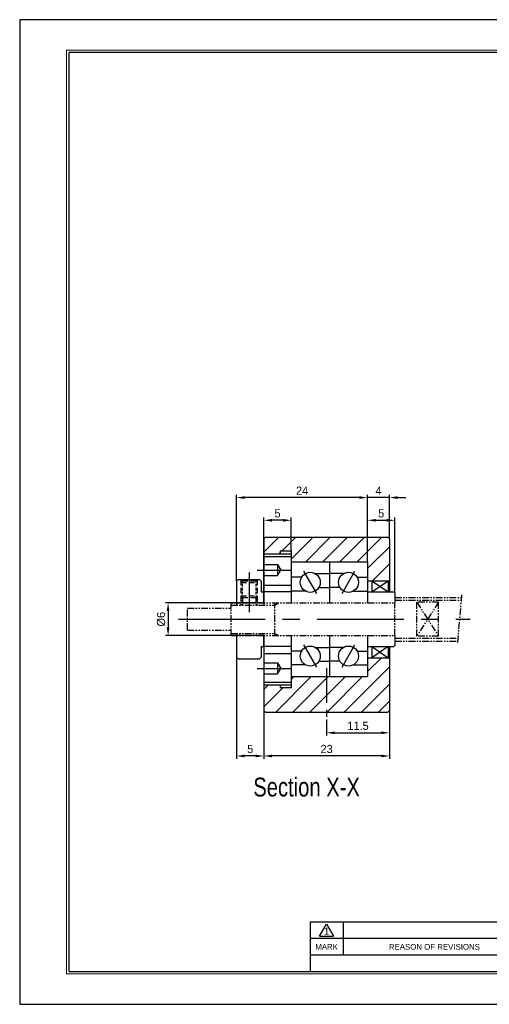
# Model space of a CAD drawing. Header units: millimetres. Extents: x 0 to 255, y 0 to 180.
# Tile 1 of 3: x 0 to 86, y 0 to 180. Entities that reach past the tile are written whole.
import ezdxf
from ezdxf.enums import TextEntityAlignment as Align

# ---------------------------------------------------------------- set-up
doc = ezdxf.new("R2010")
doc.units = ezdxf.units.MM
for name, pattern in [('CENTER', [50.8, 31.75, -6.35, 6.35, -6.35]), ('DASHED', [0.75, 0.5, -0.25]), ('PHANTOM', [2.5, 1.25, -0.25, 0.25, -0.25, 0.25, -0.25])]:
    doc.linetypes.add(name, pattern=pattern)
doc.layers.get('0').update_dxf_attribs({"linetype": 'CONTINUOUS'})
doc.layers.get('DEFPOINTS').update_dxf_attribs({"linetype": 'CONTINUOUS'})
for name, color, linetype in [('center', 1, 'CENTER'), ('hidden', 2, 'DASHED'), ('L1', 7, 'CONTINUOUS'), ('OUTLINE', 7, 'CONTINUOUS'), ('phantom', 6, 'PHANTOM')]:
    doc.layers.add(name, color=color, linetype=linetype)
doc.dimstyles.get("Standard").update_dxf_attribs({"dimtxt": 1.5, "dimasz": 1.5, "dimexe": 0.5, "dimexo": 0, "dimgap": 0.5, "dimtad": 1, "dimdec": 3, "dimzin": 11, "dimdsep": 46, "dimtxsty": 'Standard', "dimcen": 0, "dimclrd": 5, "dimclre": 5, "dimclrt": 3, "dimadec": 0, "dimazin": 0, "dimtfac": 0.6, "dimtdec": 3, "dimtmove": 0, "dimatfit": 3, "dimfxl": 0, "dimtolj": 1, "dimtzin": 11, "dimarcsym": 0})

# ---------------------------------------------------------------- blocks, each defined once
blk = doc.blocks.new('표제란')
at = {"layer": 'L1', "color": 0}
for p, q in [((297, 210), (0, 210)), ((0, 210), (0, 0)), ((0, 0), (297, 0))]:
    blk.add_line(p, q, dxfattribs=at)
at = {"layer": 'L1'}
for p, q in [((160, 17.5), (62, 17.5)), ((62, 17.5), (62, 7)), ((64, 14.51), (65.5, 17.1)), ((65.5, 17.1), (67, 14.51)), ((69, 17.5), (69, 10.5)), ((147, 14), (62, 14)), ((64, 14.51), (67, 14.51)), ((147, 10.5), (62, 10.5))]:
    blk.add_line(p, q, dxfattribs=at)
at = {"layer": 'L1', "const_width": 0.25}
blk.add_lwpolyline([(290.5, 6.5), (290.5, 203.5), (10, 203.5), (10, 6.5)], close=True, dxfattribs=at)
at = {"layer": 'L1'}
blk.add_lwpolyline([(290, 7), (290, 203), (10.5, 203), (10.5, 7)], close=True, dxfattribs=at)
for s, height, p in [('1', 1.5, (65.5, 15.61)), ('MARK', 1.25, (65.5, 12.25)), ('REASON OF REVISIONS', 1.25, (88.5, 12.25))]:
    blk.add_text(s, height=height, dxfattribs=at).set_placement(p, align=Align.MIDDLE_CENTER)
for tag, p in [('필렛', (179.25, 10.9)), ('모따기', (179.25, 8.3))]:
    blk.add_attdef(tag, text='', height=1.15, dxfattribs=at).set_placement(p, align=Align.MIDDLE_LEFT)
at = {"layer": 'OUTLINE', "ltscale": 0.5}
for tag, p, height in [('TITLE', (237.17, 24.41), 2.5), ('도번', (251.18, 15.64), 2.5), ('SCALE', (253.78, 9.55), 1.2), ('DATE', (277.02, 9.51), 1.2)]:
    blk.add_attdef(tag, p, '', height=height, dxfattribs=at)
blk = doc.blocks.new('*D10')
at = {"layer": 'DEFPOINTS', "color": 0, "ltscale": 0.2}
for p in [(68.73, 88.62), (63.73, 81.01), (68.73, 75.31)]:
    blk.add_point(p, dxfattribs=at)
at = {"layer": 'OUTLINE', "color": 5, "lineweight": -2, "ltscale": 0.2}
for p, q in [((63.73, 81.01), (63.73, 89.12)), ((65.23, 88.62), (67.23, 88.62)), ((68.73, 75.31), (68.73, 89.12))]:
    blk.add_line(p, q, dxfattribs=at)
at = {"layer": 'OUTLINE', "color": 5, "ltscale": 0.2}
for points in [[(65.23, 88.87), (65.23, 88.37), (63.73, 88.62)], [(67.23, 88.87), (67.23, 88.37), (68.73, 88.62)]]:
    blk.add_solid(points, dxfattribs=at)
at = {"layer": 'OUTLINE', "color": 3, "ltscale": 0.2, "insert": (66.23, 89.89), "char_height": 1.5, "attachment_point": 5}
blk.add_mtext('\\A1;5', dxfattribs=at)
blk = doc.blocks.new('*D11')
at = {"layer": 'DEFPOINTS', "color": 0, "ltscale": 0.2}
for p in [(44.73, 88.62), (49.73, 83.01), (44.73, 75.51)]:
    blk.add_point(p, dxfattribs=at)
at = {"layer": 'OUTLINE', "color": 5, "lineweight": -2, "ltscale": 0.2}
for p, q in [((44.73, 75.51), (44.73, 89.12)), ((48.23, 88.62), (46.23, 88.62)), ((49.73, 83.01), (49.73, 89.12))]:
    blk.add_line(p, q, dxfattribs=at)
at = {"layer": 'OUTLINE', "color": 5, "ltscale": 0.2}
for points in [[(46.23, 88.87), (46.23, 88.37), (44.73, 88.62)], [(48.23, 88.87), (48.23, 88.37), (49.73, 88.62)]]:
    blk.add_solid(points, dxfattribs=at)
at = {"layer": 'OUTLINE', "color": 3, "ltscale": 0.2, "insert": (47.23, 89.89), "char_height": 1.5, "attachment_point": 5}
blk.add_mtext('\\A1;5', dxfattribs=at)
blk = doc.blocks.new('*D12')
at = {"layer": 'DEFPOINTS', "color": 0, "ltscale": 0.2}
for p in [(63.73, 92.78), (67.73, 85.21), (63.73, 81.01)]:
    blk.add_point(p, dxfattribs=at)
at = {"layer": 'OUTLINE', "color": 5, "lineweight": -2, "ltscale": 0.2}
for p, q in [((62.23, 92.78), (60.73, 92.78)), ((63.73, 81.01), (63.73, 93.28)), ((67.73, 92.78), (63.73, 92.78)), ((67.73, 85.21), (67.73, 93.28)), ((69.23, 92.78), (70.73, 92.78))]:
    blk.add_line(p, q, dxfattribs=at)
at = {"layer": 'OUTLINE', "color": 5, "ltscale": 0.2}
for points in [[(62.23, 93.03), (62.23, 92.53), (63.73, 92.78)], [(69.23, 93.03), (69.23, 92.53), (67.73, 92.78)]]:
    blk.add_solid(points, dxfattribs=at)
at = {"layer": 'OUTLINE', "color": 3, "ltscale": 0.2, "insert": (65.73, 94.05), "char_height": 1.5, "attachment_point": 5}
blk.add_mtext('\\A1;4', dxfattribs=at)
blk = doc.blocks.new('*D13')
at = {"layer": 'DEFPOINTS', "color": 0, "ltscale": 0.2}
for p in [(39.73, 92.78), (63.73, 81.01), (39.73, 77.46)]:
    blk.add_point(p, dxfattribs=at)
at = {"layer": 'OUTLINE', "color": 5, "lineweight": -2, "ltscale": 0.2}
for p, q in [((39.73, 77.46), (39.73, 93.28)), ((62.23, 92.78), (41.23, 92.78)), ((63.73, 81.01), (63.73, 93.28))]:
    blk.add_line(p, q, dxfattribs=at)
at = {"layer": 'OUTLINE', "color": 5, "ltscale": 0.2}
for points in [[(41.23, 93.03), (41.23, 92.53), (39.73, 92.78)], [(62.23, 93.03), (62.23, 92.53), (63.73, 92.78)]]:
    blk.add_solid(points, dxfattribs=at)
at = {"layer": 'OUTLINE', "color": 3, "ltscale": 0.2, "insert": (51.73, 94.05), "char_height": 1.5, "attachment_point": 5}
blk.add_mtext('\\A1;24', dxfattribs=at)
blk = doc.blocks.new('*D14')
at = {"layer": 'DEFPOINTS', "color": 0, "ltscale": 0.2}
for p in [(44.73, 73.51), (27.19, 67.51), (44.73, 67.51)]:
    blk.add_point(p, dxfattribs=at)
at = {"layer": 'OUTLINE', "color": 5, "lineweight": -2, "ltscale": 0.2}
for p, q in [((44.73, 73.51), (26.69, 73.51)), ((27.19, 72.01), (27.19, 69.01)), ((44.73, 67.51), (26.69, 67.51))]:
    blk.add_line(p, q, dxfattribs=at)
at = {"layer": 'OUTLINE', "color": 5, "ltscale": 0.2}
for points in [[(26.94, 72.01), (27.44, 72.01), (27.19, 73.51)], [(26.94, 69.01), (27.44, 69.01), (27.19, 67.51)]]:
    blk.add_solid(points, dxfattribs=at)
at = {"layer": 'OUTLINE', "color": 3, "ltscale": 0.2, "insert": (25.92, 70.51), "char_height": 1.5, "attachment_point": 5, "rotation": 90}
blk.add_mtext('\\A1;%%C6', dxfattribs=at)
blk = doc.blocks.new('*D15')
at = {"layer": 'DEFPOINTS', "color": 0, "ltscale": 0.2}
for p in [(67.73, 53.81), (56.23, 52.13), (67.73, 49.71)]:
    blk.add_point(p, dxfattribs=at)
at = {"layer": 'OUTLINE', "color": 5, "lineweight": -2, "ltscale": 0.2}
for p, q in [((67.73, 53.81), (67.73, 49.21)), ((56.23, 52.13), (56.23, 49.21)), ((57.73, 49.71), (66.23, 49.71))]:
    blk.add_line(p, q, dxfattribs=at)
at = {"layer": 'OUTLINE', "color": 5, "ltscale": 0.2}
for points in [[(57.73, 49.96), (57.73, 49.46), (56.23, 49.71)], [(66.23, 49.96), (66.23, 49.46), (67.73, 49.71)]]:
    blk.add_solid(points, dxfattribs=at)
at = {"layer": 'OUTLINE', "color": 3, "ltscale": 0.2, "insert": (61.98, 50.98), "char_height": 1.5, "attachment_point": 5}
blk.add_mtext('\\A1;11.5', dxfattribs=at)
blk = doc.blocks.new('*D16')
at = {"layer": 'DEFPOINTS', "color": 0, "ltscale": 0.2}
for p in [(44.73, 53.81), (67.73, 53.81), (44.73, 45.47)]:
    blk.add_point(p, dxfattribs=at)
at = {"layer": 'OUTLINE', "color": 5, "lineweight": -2, "ltscale": 0.2}
for p, q in [((44.73, 53.81), (44.73, 44.97)), ((67.73, 53.81), (67.73, 44.97)), ((66.23, 45.47), (46.23, 45.47))]:
    blk.add_line(p, q, dxfattribs=at)
at = {"layer": 'OUTLINE', "color": 5, "ltscale": 0.2}
for points in [[(46.23, 45.72), (46.23, 45.22), (44.73, 45.47)], [(66.23, 45.72), (66.23, 45.22), (67.73, 45.47)]]:
    blk.add_solid(points, dxfattribs=at)
at = {"layer": 'OUTLINE', "color": 3, "ltscale": 0.2, "insert": (56.23, 46.74), "char_height": 1.5, "attachment_point": 5}
blk.add_mtext('\\A1;23', dxfattribs=at)
blk = doc.blocks.new('*D17')
at = {"layer": 'DEFPOINTS', "color": 0, "ltscale": 0.2}
for p in [(39.73, 63.56), (44.73, 53.81), (39.73, 45.47)]:
    blk.add_point(p, dxfattribs=at)
at = {"layer": 'OUTLINE', "color": 5, "lineweight": -2, "ltscale": 0.2}
for p, q in [((39.73, 63.56), (39.73, 44.97)), ((44.73, 53.81), (44.73, 44.97)), ((43.23, 45.47), (41.23, 45.47))]:
    blk.add_line(p, q, dxfattribs=at)
at = {"layer": 'OUTLINE', "color": 5, "ltscale": 0.2}
for points in [[(41.23, 45.72), (41.23, 45.22), (39.73, 45.47)], [(43.23, 45.72), (43.23, 45.22), (44.73, 45.47)]]:
    blk.add_solid(points, dxfattribs=at)
at = {"layer": 'OUTLINE', "color": 3, "ltscale": 0.2, "insert": (42.23, 46.74), "char_height": 1.5, "attachment_point": 5}
blk.add_mtext('\\A1;5', dxfattribs=at)

msp = doc.modelspace()

# ---------------------------------------------------------------- hatches: boundary and pattern name
at = {"layer": 'OUTLINE', "ltscale": 0.2}
h = msp.add_hatch(dxfattribs=at)
h.set_pattern_fill('ANSI31', color=5, scale=0.7, style=0)
h.set_pattern_definition([(45, (-250.6216, 38.8729), (-1.571545, 1.571545), [])])
h.paths.add_polyline_path([(45.0342, 85.5101), (44.7342, 85.2101), (44.7342, 82.5101), (47.7342, 82.5101), (47.7342, 83.0101), (49.7342, 83.0101), (49.7342, 81.0101), (63.7342, 81.0101), (63.7342, 77.5601), (67.7342, 77.5601), (67.7342, 85.2101), (67.4342, 85.5101)])
h.paths.add_polyline_path([(67.4342, 53.5101), (67.7342, 53.8101), (67.7342, 63.4601), (63.7342, 63.4601), (63.7342, 60.0101), (49.7342, 60.0101), (49.7342, 58.0101), (47.7342, 58.0101), (47.7342, 58.5101), (44.7342, 58.5101), (44.7342, 53.8101), (45.0342, 53.5101)])

# ---------------------------------------------------------------- linework, layer by layer
at = {"layer": 'center', "ltscale": 0.5}
for p, q in [((43.5206, 79.5101), (49.7342, 79.5101)), ((42.0342, 79.0612), (42.0342, 71.7726)), ((54.4087, 75.2258), (52.0597, 79.2944)), ((59.0597, 75.2258), (61.4087, 79.2944)), ((29.1128, 70.5101), (82.5235, 70.5101)), ((54.4087, 61.7258), (52.0597, 65.7944)), ((59.0597, 61.7258), (61.4087, 65.7944)), ((43.5206, 61.5101), (49.7342, 61.5101))]:
    msp.add_line(p, q, dxfattribs=at)
at = {"layer": 'center', "ltscale": 0.2}
msp.add_line((56.2342, 61.5551), (56.2342, 52.134), dxfattribs=at)
at = {"layer": 'hidden', "color": 5, "ltscale": 2}
for p, q in [((40.5342, 77.7601), (40.5342, 73.1101)), ((43.5342, 77.7601), (43.5342, 73.1101))]:
    msp.add_line(p, q, dxfattribs=at)
at = {"layer": 'hidden'}
for p, q in [((40.7842, 77.7601), (40.7842, 73.1101)), ((43.2842, 77.7601), (43.2842, 73.1101)), ((40.5342, 77.2601), (40.7842, 77.5101)), ((43.2842, 77.5101), (43.5342, 77.2601))]:
    msp.add_line(p, q, dxfattribs=at)
at = {"layer": 'hidden', "ltscale": 2}
for p, q in [((40.5342, 77.2601), (43.5342, 77.2601)), ((40.7842, 77.5101), (43.2842, 77.5101)), ((40.5342, 74.7601), (43.5342, 74.7601)), ((40.5342, 74.7601), (40.7842, 74.5101)), ((40.7842, 74.5101), (43.2842, 74.5101)), ((40.8342, 74.5101), (40.8342, 73.2597)), ((43.2342, 74.5101), (43.2342, 73.2597)), ((43.2842, 74.5101), (43.5342, 74.7601))]:
    msp.add_line(p, q, dxfattribs=at)
at = {"layer": 'OUTLINE'}
for p, q in [((44.7342, 85.2101), (45.0342, 85.5101)), ((44.7342, 85.2101), (44.7342, 73.1101)), ((45.0342, 85.5101), (67.4342, 85.5101)), ((67.4342, 85.5101), (67.7342, 85.2101)), ((67.7342, 85.2101), (67.7342, 75.5101)), ((47.7342, 83.0101), (49.7342, 83.0101)), ((47.7342, 83.0101), (47.7342, 82.5101)), ((49.7342, 83.0101), (49.7342, 73.5101)), ((44.7342, 82.5101), (49.7342, 82.5101)), ((44.7342, 80.5101), (47.2342, 80.5101)), ((47.2342, 80.5101), (47.2342, 78.5101)), ((47.2342, 80.5101), (47.8115, 79.5101)), ((47.2342, 78.5101), (47.8115, 79.5101)), ((49.7342, 81.0101), (63.7342, 81.0101)), ((56.7342, 81.0101), (56.7342, 73.5101)), ((63.7342, 81.0101), (63.7342, 73.5101)), ((40.0342, 77.7601), (39.7342, 77.4601)), ((40.0342, 77.7601), (43.9342, 77.7601)), ((44.2342, 77.4601), (43.9342, 77.7601)), ((44.7342, 78.5101), (47.2342, 78.5101)), ((51.645, 78.1776), (49.7342, 78.1776)), ((54.1517, 78.8493), (56.7342, 78.8493)), ((59.3167, 78.8493), (56.7342, 78.8493)), ((61.8234, 78.1776), (63.7342, 78.1776)), ((63.7342, 77.5601), (67.7342, 77.5601)), ((64.4842, 77.5601), (64.4842, 75.5101)), ((64.4842, 75.5101), (67.4842, 77.5601)), ((64.4842, 77.5601), (67.4842, 75.5101)), ((67.4842, 77.5601), (67.4842, 75.5101)), ((39.7342, 77.4601), (39.7342, 73.1101)), ((44.2342, 77.4601), (44.2342, 75.5101)), ((44.7342, 76.7601), (49.7342, 76.7601)), ((54.8234, 76.3426), (56.7342, 76.3426)), ((58.645, 76.3426), (56.7342, 76.3426)), ((44.2342, 75.5101), (44.7342, 75.5101)), ((44.7342, 73.5101), (44.7342, 75.5101)), ((49.7342, 75.5101), (44.7342, 75.5101)), ((52.3167, 75.671), (49.7342, 75.671)), ((61.1517, 75.671), (63.7342, 75.671)), ((63.7342, 75.5101), (68.5342, 75.5101)), ((68.7342, 75.3101), (68.5342, 75.5101)), ((68.7342, 75.3101), (68.7342, 73.5101)), ((39.7342, 73.5101), (40.8342, 73.5101)), ((40.8342, 73.5101), (43.2342, 73.5101)), ((39.7342, 67.9101), (39.7342, 63.5601)), ((44.7342, 65.5101), (44.7342, 67.9101)), ((44.7342, 67.5101), (44.7342, 53.8101)), ((49.7342, 67.5101), (49.7342, 58.0101)), ((56.7342, 67.5101), (56.7342, 60.0101)), ((63.7342, 67.5101), (63.7342, 60.0101)), ((68.7342, 67.5101), (68.7342, 65.7101)), ((44.2342, 65.5101), (44.2342, 63.5601)), ((44.2342, 65.5101), (44.7342, 65.5101)), ((49.7342, 65.5101), (44.7342, 65.5101)), ((54.1517, 65.3493), (56.7342, 65.3493)), ((59.3167, 65.3493), (56.7342, 65.3493)), ((63.7342, 65.5101), (68.5342, 65.5101)), ((64.4842, 65.5101), (64.4842, 63.4601)), ((67.4842, 65.5101), (64.4842, 63.4601)), ((64.4842, 65.5101), (67.4842, 63.4601)), ((67.4842, 65.5101), (67.4842, 63.4601)), ((67.7342, 65.5101), (67.7342, 53.8101)), ((68.5342, 65.5101), (68.7342, 65.7101)), ((39.7342, 63.5601), (40.0342, 63.2601)), ((40.0342, 63.2601), (43.9342, 63.2601)), ((43.9342, 63.2601), (44.2342, 63.5601)), ((44.7342, 64.2601), (49.7342, 64.2601)), ((51.645, 64.6776), (49.7342, 64.6776)), ((61.8234, 64.6776), (63.7342, 64.6776)), ((63.7342, 63.4601), (67.7342, 63.4601)), ((44.7342, 62.5101), (47.2342, 62.5101)), ((47.2342, 62.5101), (47.8115, 61.5101)), ((47.2342, 62.5101), (47.2342, 60.5101)), ((47.2342, 60.5101), (47.8115, 61.5101)), ((52.3167, 62.171), (49.7342, 62.171)), ((54.8234, 62.8426), (56.7342, 62.8426)), ((58.645, 62.8426), (56.7342, 62.8426)), ((61.1517, 62.171), (63.7342, 62.171)), ((44.7342, 60.5101), (47.2342, 60.5101)), ((49.7342, 60.0101), (63.7342, 60.0101)), ((44.7342, 58.5101), (49.7342, 58.5101)), ((47.7342, 58.5101), (47.7342, 58.0101)), ((47.7342, 58.0101), (49.7342, 58.0101)), ((45.0342, 53.5101), (44.7342, 53.8101)), ((45.0342, 53.5101), (67.4342, 53.5101)), ((67.7342, 53.8101), (67.4342, 53.5101))]:
    msp.add_line(p, q, dxfattribs=at)
at = {"layer": 'OUTLINE', "color": 5}
for p, q in [((44.7342, 82.0101), (49.7342, 82.0101)), ((44.7342, 59.0101), (49.7342, 59.0101))]:
    msp.add_line(p, q, dxfattribs=at)
at = {"layer": 'OUTLINE'}
for centre in [(53.2342, 77.2601), (60.2342, 77.2601), (53.2342, 63.7601), (60.2342, 63.7601)]:
    msp.add_circle(centre, 1.835, dxfattribs=at)
at = {"layer": 'phantom'}
for p, q in [((68.7342, 74.5101), (80.9122, 74.5101)), ((68.7342, 74.0101), (80.8685, 74.0101)), ((80.9531, 74.9776), (80.1676, 65.9997)), ((30.7342, 72.5101), (38.7342, 72.5101)), ((30.7342, 68.5101), (30.7342, 72.5101)), ((38.7342, 73.5101), (68.7342, 73.5101)), ((38.7342, 67.5101), (38.7342, 73.5101)), ((38.7342, 73.1101), (46.7342, 73.1101)), ((46.7342, 67.5101), (46.7342, 73.5101)), ((46.7342, 73.1101), (47.427, 73.5101)), ((68.7342, 67.5101), (68.7342, 73.5101)), ((72.7342, 67.3876), (72.7342, 73.6326)), ((72.7342, 73.6326), (76.7342, 67.3876)), ((76.7342, 73.6326), (72.7342, 67.3876)), ((76.7342, 73.6326), (72.7342, 73.6326)), ((76.7342, 67.3876), (76.7342, 73.6326)), ((30.7342, 68.5101), (38.7342, 68.5101)), ((38.7342, 67.9101), (46.7342, 67.9101)), ((38.7342, 67.5101), (68.7342, 67.5101)), ((46.7342, 67.9101), (47.427, 67.5101)), ((68.7342, 67.0101), (80.256, 67.0101)), ((76.7342, 67.3876), (72.7342, 67.3876)), ((68.7342, 66.5101), (80.2123, 66.5101))]:
    msp.add_line(p, q, dxfattribs=at)

# ---------------------------------------------------------------- block references
at = {"layer": 'OUTLINE', "xscale": 0.8584703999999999, "yscale": 0.8584703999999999, "zscale": 0.8584703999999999}
msp.add_blockref('표제란', (0, 0), dxfattribs=at)

# ---------------------------------------------------------------- texts
at = {"lineweight": 9, "width": 0.8}
msp.add_text('Section X-X', height=3.456, dxfattribs=at).set_placement((42.7953, 38.0509))

# ---------------------------------------------------------------- dimensions: what is measured, and where the dimension line sits
at = {"layer": 'OUTLINE', "ltscale": 0.2}
for base, p1, p2, picture, middle in [((39.7342, 92.7832), (63.7342, 81.0101), (39.7342, 77.4601), '*D13', (51.7342, 94.0532)), ((63.7342, 92.7832), (67.7342, 85.2101), (63.7342, 81.0101), '*D12', (65.7342, 94.0532)), ((44.7342, 88.6202), (49.7342, 83.0101), (44.7342, 75.5101), '*D11', (47.2342, 89.8882)), ((68.7342, 88.6202), (63.7342, 81.0101), (68.7342, 75.3101), '*D10', (66.2342, 89.8882)), ((39.7342, 45.4715), (44.7342, 53.8101), (39.7342, 63.5601), '*D17', (42.2342, 46.7395)), ((44.7342, 45.4715), (67.7342, 53.8101), (44.7342, 53.8101), '*D16', (56.2342, 46.7405)), ((67.7342, 49.7069), (56.2342, 52.134), (67.7342, 53.8101), '*D15', (61.9842, 50.9779))]:
    dim = msp.add_linear_dim(base=base, p1=p1, p2=p2, dimstyle='Standard', dxfattribs=at)
    dim.commit()
    dim.dimension.update_dxf_attribs({"geometry": picture, "text_midpoint": middle})
dim = msp.add_linear_dim(base=(27.1862, 67.5101), p1=(44.7342, 73.5101), p2=(44.7342, 67.5101), angle=90, text='%%C<>', dimstyle='Standard', override={"dimgap": 0.5, "dimsah": 1, "dimse1": 0, "dimse2": 0, "dimsd1": 0, "dimsd2": 0, "dimtol": 0, "dimlim": 0}, dxfattribs=at)
dim.commit()
dim.dimension.update_dxf_attribs({"geometry": '*D14', "text_midpoint": (25.9172, 70.5101)})

doc.saveas('drawing.dxf')
